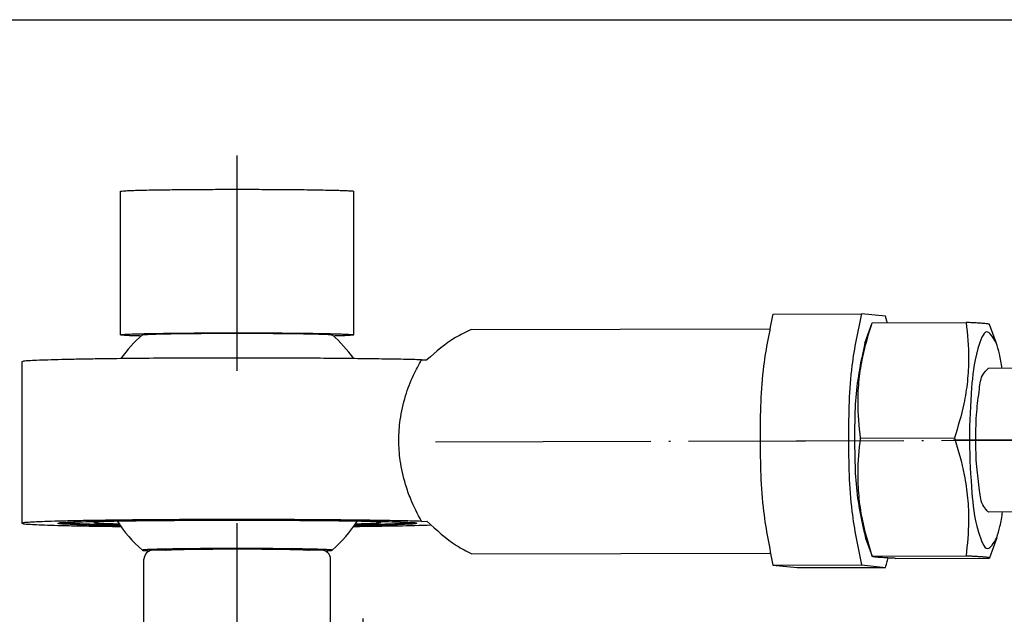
# Model space of a CAD drawing. Header units: millimetres. Extents: x -235 to 2569, y -109 to 485.
# Tile 14 of 40: x 177 to 231, y 326 to 359. Entities that reach past the tile are written whole.
import ezdxf

# ---------------------------------------------------------------- set-up
doc = ezdxf.new("R2010")
doc.units = ezdxf.units.MM
doc.linetypes.add('DOT_CENTER', pattern=[14, 12, -1, 0, -1])
doc.layers.add('1', color=7, linetype='Continuous')
doc.styles.add('CONVERTER_11', font='txt.shx', dxfattribs={"width": 0.9})
doc.dimstyles.new('ME10_DIM_18', dxfattribs={"dimtxt": 2, "dimasz": 2, "dimexe": 1, "dimexo": 1, "dimgap": 1, "dimtad": 1, "dimdsep": 46, "dimtxsty": 'CONVERTER_11', "dimsah": 1, "dimcen": 0.09, "dimclrd": 2, "dimclre": 2, "dimclrt": 2, "dimadec": 0, "dimazin": 0, "dimtfac": 1, "dimtdec": 4, "dimtix": 1, "dimtmove": 0, "dimatfit": 3, "dimfxl": 1, "dimtolj": 1, "dimtzin": 0, "dimarcsym": 0})

# ---------------------------------------------------------------- blocks, each defined once
blk = doc.blocks.new('COUPLING_BAR__68', base_point=(176.731, 328.623))
at = {"color": 7, "linetype": 'Continuous'}
for p, q in [((182.231, 341.594), (182.231, 349.593)), ((195.231, 341.594), (195.231, 349.593)), ((218.587, 342.754), (223.511, 342.77)), ((224.856, 342.636), (223.511, 342.77)), ((201.759, 341.885), (218.373, 341.936)), ((223.709, 341.14), (224.107, 342.261)), ((224.114, 342.269), (224.107, 342.261)), ((224.114, 342.269), (229.351, 342.286)), ((231.026, 341.163), (230.662, 342.17)), ((176.731, 340.094), (176.731, 331.096)), ((198.996, 340.203), (199.303, 340.204)), ((293.799, 339.918), (230.573, 339.724)), ((223.462, 335.835), (228.7, 335.851)), ((293.823, 331.918), (230.597, 331.724)), ((198.996, 331.204), (199.303, 331.205)), ((223.743, 330.265), (224.107, 329.258)), ((231.059, 330.288), (230.662, 329.167)), ((201.798, 329.385), (218.412, 329.436)), ((224.107, 329.258), (224.114, 329.271)), ((224.114, 329.271), (229.351, 329.288)), ((218.587, 328.757), (223.511, 328.772)), ((218.587, 328.757), (219.932, 328.623)), ((223.511, 328.772), (224.856, 328.639)), ((225.417, 329.142), (230.655, 329.159)), ((230.662, 329.167), (230.655, 329.159)), ((219.932, 328.623), (224.856, 328.639))]:
    blk.add_line(p, q, dxfattribs=at)
for start, end in [(131.3997, 144.2371), (35.7628, 48.6003), (213.1082, 228.6003), (311.3997, 326.8918)]:
    blk.add_arc((188.731, 335.595), 8, start, end, dxfattribs=at)
for points, knots in [([(182.231, 349.593), (182.251, 349.599), (182.33, 349.62), (182.511, 349.623), (182.802, 349.642), (183.202, 349.653), (183.704, 349.666), (184.303, 349.676), (185.094, 349.688), (186.073, 349.697), (187.226, 349.704), (188.429, 349.707), (189.647, 349.706), (190.461, 349.702), (190.865, 349.7)], [0, 0, 0, 0, 0.063368, 0.244515, 0.538833, 0.940827, 1.444905, 2.045446, 2.736819, 3.818252, 4.98252, 6.196201, 7.425869, 8.638101, 8.638101, 8.638101, 8.638101]), ([(190.865, 349.7), (191.113, 349.698), (191.593, 349.695), (192.285, 349.688), (192.923, 349.68), (193.498, 349.67), (193.979, 349.66), (194.368, 349.65), (194.666, 349.639), (194.901, 349.63), (195.07, 349.616), (195.175, 349.613), (195.219, 349.597), (195.231, 349.593)], [0, 0, 0, 0, 0.743493, 1.438922, 2.07892, 2.656121, 3.163164, 3.52401, 3.822956, 4.058403, 4.22878, 4.332615, 4.369294, 4.369294, 4.369294, 4.369294]), ([(218.587, 342.754), (218.387, 341.796), (217.91, 339.514), (217.846, 335.813), (217.916, 332.08), (218.387, 329.75), (218.587, 328.757)], [0, 0, 0, 0, 2.931969, 6.97981, 11.06572, 14.099827, 14.099827, 14.099827, 14.099827]), ([(223.511, 342.77), (223.311, 341.811), (222.834, 339.529), (222.77, 335.829), (222.84, 332.096), (223.311, 329.765), (223.511, 328.772)], [0, 0, 0, 0, 2.931969, 6.97981, 11.06572, 14.099827, 14.099827, 14.099827, 14.099827]), ([(224.957, 342.272), (224.941, 342.335), (224.909, 342.457), (224.874, 342.578), (224.856, 342.636)], [0, 0, 0, 0, 0.1942972, 0.3782138, 0.3782138, 0.3782138, 0.3782138]), ([(201.759, 341.885), (201.466, 341.748), (200.56, 341.325), (199.81, 340.656), (199.303, 340.204)], [0, 0, 0, 0, 0.96653, 2.989162, 2.989162, 2.989162, 2.989162]), ([(223.462, 335.835), (223.395, 336.502), (223.284, 337.595), (223.374, 339.113), (223.605, 340.606), (223.921, 341.639), (224.114, 342.269)], [0, 0, 0, 0, 2.006211, 3.290212, 4.552116, 6.526882, 6.526882, 6.526882, 6.526882]), ([(229.351, 342.286), (229.419, 341.619), (229.529, 340.526), (229.44, 339.007), (229.209, 337.515), (228.892, 336.481), (228.7, 335.851)], [0, 0, 0, 0, 2.006211, 3.290212, 4.552116, 6.526882, 6.526882, 6.526882, 6.526882]), ([(230.662, 342.17), (230.658, 342.173), (230.647, 342.185), (230.609, 342.193), (230.548, 342.206), (230.451, 342.218), (230.345, 342.228), (230.233, 342.237), (230.121, 342.245), (229.98, 342.254), (229.806, 342.264), (229.592, 342.275), (229.437, 342.282), (229.351, 342.286)], [0, 0, 0, 0, 0.015083, 0.048902, 0.109789, 0.205163, 0.342244, 0.429896, 0.540727, 0.679982, 0.852906, 1.064747, 1.32075, 1.32075, 1.32075, 1.32075]), ([(182.231, 341.594), (182.251, 341.6), (182.33, 341.622), (182.511, 341.624), (182.802, 341.643), (183.202, 341.654), (183.704, 341.667), (184.303, 341.678), (185.094, 341.689), (186.073, 341.698), (187.226, 341.705), (188.429, 341.708), (189.647, 341.707), (190.461, 341.703), (190.865, 341.701)], [0, 0, 0, 0, 0.063368, 0.244515, 0.538833, 0.940827, 1.444905, 2.045446, 2.736819, 3.818252, 4.98252, 6.196201, 7.425869, 8.638101, 8.638101, 8.638101, 8.638101]), ([(183.366, 341.53), (183.254, 341.533), (183.048, 341.538), (182.768, 341.549), (182.545, 341.557), (182.385, 341.572), (182.284, 341.574), (182.242, 341.59), (182.231, 341.594)], [0, 0, 0, 0, 0.33694, 0.61819, 0.841321, 1.003928, 1.10371, 1.139226, 1.139226, 1.139226, 1.139226]), ([(183.44, 341.596), (183.462, 341.601), (183.537, 341.617), (183.7, 341.621), (183.956, 341.635), (184.304, 341.645), (184.783, 341.656), (185.393, 341.666), (186.133, 341.675), (186.95, 341.682), (187.518, 341.684), (187.812, 341.685)], [0, 0, 0, 0, 0.06617, 0.229872, 0.487989, 0.836937, 1.273066, 1.924246, 2.669843, 3.492301, 4.374059, 4.374059, 4.374059, 4.374059]), ([(187.812, 341.685), (188.193, 341.686), (188.947, 341.687), (190.054, 341.684), (191.1, 341.677), (191.991, 341.668), (192.706, 341.655), (193.233, 341.645), (193.624, 341.627), (193.873, 341.622), (193.988, 341.602), (194.021, 341.596)], [0, 0, 0, 0, 1.143045, 2.26309, 3.321585, 4.27998, 4.936249, 5.466338, 5.861384, 6.112591, 6.211678, 6.211678, 6.211678, 6.211678]), ([(190.865, 341.701), (191.113, 341.7), (191.593, 341.696), (192.285, 341.689), (192.923, 341.681), (193.498, 341.672), (193.979, 341.661), (194.368, 341.651), (194.666, 341.64), (194.901, 341.632), (195.07, 341.617), (195.175, 341.615), (195.219, 341.598), (195.231, 341.594)], [0, 0, 0, 0, 0.743493, 1.438922, 2.07892, 2.656121, 3.163164, 3.52401, 3.822956, 4.058403, 4.22878, 4.332615, 4.369294, 4.369294, 4.369294, 4.369294]), ([(195.231, 341.594), (195.219, 341.59), (195.177, 341.574), (195.076, 341.572), (194.916, 341.557), (194.693, 341.549), (194.413, 341.538), (194.207, 341.533), (194.095, 341.53)], [0, 0, 0, 0, 0.035516, 0.135298, 0.297905, 0.521036, 0.802286, 1.139226, 1.139226, 1.139226, 1.139226]), ([(231.026, 341.163), (230.846, 341.457), (230.429, 342.141), (229.774, 340.213), (229.643, 338.528), (229.47, 335.72), (229.661, 332.914), (229.802, 331.23), (230.469, 329.306), (230.882, 329.992), (231.059, 330.288)], [0, 0, 0, 0, 0.787925, 1.828962, 4.052906, 6.982551, 9.912196, 12.136141, 13.177177, 13.965103, 13.965103, 13.965103, 13.965103]), ([(223.709, 341.14), (223.546, 340.399), (223.154, 338.61), (223.118, 335.701), (223.172, 332.792), (223.575, 331.005), (223.743, 330.265)], [0, 0, 0, 0, 2.270711, 5.482662, 8.694612, 10.965323, 10.965323, 10.965323, 10.965323]), ([(231.359, 339.726), (231.315, 339.996), (231.235, 340.483), (231.09, 340.953), (231.026, 341.163)], [0, 0, 0, 0, 0.820153, 1.475923, 1.475923, 1.475923, 1.475923]), ([(198.996, 340.203), (198.66, 340.212), (197.926, 340.231), (196.741, 340.251), (195.397, 340.269), (193.914, 340.284), (192.317, 340.295), (190.522, 340.302), (188.575, 340.305), (186.533, 340.301), (184.564, 340.292), (182.712, 340.277), (181.162, 340.258), (179.925, 340.237), (178.996, 340.218), (178.22, 340.195), (177.604, 340.177), (177.158, 340.145), (176.881, 340.14), (176.762, 340.104), (176.731, 340.094)], [0, 0, 0, 0, 1.009901, 2.202146, 3.554324, 5.044017, 6.648796, 8.346232, 10.430983, 12.488114, 14.472587, 16.339362, 18.043405, 19.121075, 20.052659, 20.83103, 21.449081, 21.899753, 22.176172, 22.273085, 22.273085, 22.273085, 22.273085]), ([(198.996, 331.204), (198.784, 331.612), (198.44, 332.276), (198.042, 333.415), (197.793, 334.517), (197.707, 335.729), (197.792, 336.941), (198.069, 338.16), (198.491, 339.279), (198.843, 339.923), (198.996, 340.203)], [0, 0, 0, 0, 1.375515, 2.240559, 3.612921, 4.751159, 5.873334, 7.246792, 8.488863, 9.445829, 9.445829, 9.445829, 9.445829]), ([(229.89, 335.793), (229.896, 336.299), (229.905, 337.235), (230.08, 338.423), (230.169, 339.325), (230.477, 339.629), (230.573, 339.724)], [0, 0, 0, 0, 1.509878, 2.792503, 3.670379, 4.067596, 4.067596, 4.067596, 4.067596]), ([(224.114, 329.271), (223.911, 329.952), (223.582, 331.051), (223.362, 332.613), (223.29, 334.123), (223.398, 335.193), (223.462, 335.835)], [0, 0, 0, 0, 2.128297, 3.434133, 4.720795, 6.654203, 6.654203, 6.654203, 6.654203]), ([(228.7, 335.851), (228.903, 335.17), (229.231, 334.071), (229.452, 332.51), (229.524, 330.999), (229.416, 329.93), (229.351, 329.288)], [0, 0, 0, 0, 2.128297, 3.434133, 4.720795, 6.654203, 6.654203, 6.654203, 6.654203]), ([(230.597, 331.724), (230.499, 331.823), (230.181, 332.141), (230.089, 333.076), (229.907, 334.305), (229.896, 335.272), (229.89, 335.793)], [0, 0, 0, 0, 0.411176, 1.325196, 2.655423, 4.208566, 4.208566, 4.208566, 4.208566]), ([(231.059, 330.288), (231.122, 330.497), (231.264, 330.969), (231.341, 331.456), (231.384, 331.726)], [0, 0, 0, 0, 0.655456, 1.475922, 1.475922, 1.475922, 1.475922]), ([(198.996, 331.204), (198.66, 331.213), (197.926, 331.232), (196.741, 331.252), (195.397, 331.271), (193.914, 331.285), (192.317, 331.296), (190.522, 331.304), (188.575, 331.306), (186.533, 331.303), (184.564, 331.293), (182.712, 331.278), (181.162, 331.259), (179.925, 331.239), (178.996, 331.219), (178.22, 331.197), (177.604, 331.178), (177.158, 331.146), (176.881, 331.142), (176.762, 331.105), (176.731, 331.096)], [0, 0, 0, 0, 1.009901, 2.202146, 3.554324, 5.044017, 6.648796, 8.346232, 10.430983, 12.488114, 14.472587, 16.339362, 18.043405, 19.121075, 20.052659, 20.83103, 21.449081, 21.899753, 22.176172, 22.273085, 22.273085, 22.273085, 22.273085]), ([(176.731, 331.096), (176.761, 331.086), (176.879, 331.05), (177.154, 331.045), (177.594, 331.014), (178.201, 330.995), (178.963, 330.973), (179.874, 330.954), (180.925, 330.936), (181.7, 330.926), (182.153, 330.921), (182.21, 330.92), (182.239, 330.92)], [0, 0, 0, 0, 0.096139, 0.369753, 0.814878, 1.423926, 2.189127, 3.102658, 4.156679, 5.343339, 5.42903, 5.515106, 5.515106, 5.515106, 5.515106]), ([(178.731, 331.096), (178.764, 331.105), (178.895, 331.14), (179.195, 331.144), (179.677, 331.174), (180.338, 331.191), (181.165, 331.211), (182.15, 331.228), (183.446, 331.245), (185.042, 331.259), (186.909, 331.268), (188.839, 331.271), (190.773, 331.268), (192.481, 331.258), (193.92, 331.246), (195.063, 331.232), (196.073, 331.215), (196.936, 331.197), (197.639, 331.175), (198.169, 331.157), (198.463, 331.135), (198.579, 331.126)], [0, 0, 0, 0, 0.104984, 0.405227, 0.892271, 1.556291, 2.387309, 3.375306, 4.510246, 6.276755, 8.163511, 10.112616, 12.066168, 13.966266, 15.234725, 16.38267, 17.396973, 18.26451, 18.972172, 19.506882, 19.85568, 19.85568, 19.85568, 19.85568]), ([(182.208, 330.963), (181.914, 330.968), (181.366, 330.977), (180.604, 330.993), (179.966, 331.012), (179.456, 331.027), (179.087, 331.054), (178.856, 331.057), (178.756, 331.088), (178.731, 331.096)], [0, 0, 0, 0, 0.880465, 1.644824, 2.286072, 2.797218, 3.171314, 3.401568, 3.482537, 3.482537, 3.482537, 3.482537]), ([(182.172, 331.014), (181.433, 331.022), (180.319, 331.035), (179.207, 331.099), (178.834, 331.121)], [0, 0, 0, 0, 2.217856, 3.340601, 3.340601, 3.340601, 3.340601]), ([(182.37, 331.23), (182.208, 331.227), (181.911, 331.219), (181.507, 331.206), (181.186, 331.195), (180.954, 331.176), (180.808, 331.173), (180.747, 331.151), (180.731, 331.146)], [0, 0, 0, 0, 0.485717, 0.891455, 1.213565, 1.448432, 1.592563, 1.643537, 1.643537, 1.643537, 1.643537]), ([(180.731, 331.146), (180.744, 331.141), (180.797, 331.121), (180.921, 331.118), (181.12, 331.1), (181.395, 331.09), (181.742, 331.077), (181.997, 331.07), (182.136, 331.067)], [0, 0, 0, 0, 0.043932, 0.167384, 0.368559, 0.644598, 0.99252, 1.40931, 1.40931, 1.40931, 1.40931]), ([(196.609, 331.17), (196.423, 331.182), (195.918, 331.213), (195.412, 331.224), (195.091, 331.23)], [0, 0, 0, 0, 0.557929, 1.519298, 1.519298, 1.519298, 1.519298]), ([(195.222, 330.92), (196.054, 330.929), (197.491, 330.946), (198.929, 330.987), (199.534, 331.005)], [0, 0, 0, 0, 2.49519, 4.313252, 4.313252, 4.313252, 4.313252]), ([(198.731, 331.096), (198.705, 331.088), (198.605, 331.057), (198.374, 331.054), (198.005, 331.027), (197.495, 331.012), (196.857, 330.993), (196.095, 330.977), (195.547, 330.968), (195.253, 330.963)], [0, 0, 0, 0, 0.08097, 0.311223, 0.685319, 1.196465, 1.837713, 2.602072, 3.482537, 3.482537, 3.482537, 3.482537]), ([(198.628, 331.121), (198.254, 331.099), (197.142, 331.035), (196.028, 331.022), (195.289, 331.014)], [0, 0, 0, 0, 1.122781, 3.340544, 3.340544, 3.340544, 3.340544]), ([(195.326, 331.067), (195.464, 331.07), (195.719, 331.077), (196.066, 331.09), (196.341, 331.1), (196.54, 331.118), (196.664, 331.121), (196.717, 331.141), (196.731, 331.146)], [0, 0, 0, 0, 0.41679, 0.764712, 1.040751, 1.241926, 1.365378, 1.40931, 1.40931, 1.40931, 1.40931]), ([(196.731, 331.146), (196.726, 331.149), (196.71, 331.159), (196.667, 331.162), (196.631, 331.167), (196.609, 331.17)], [0, 0, 0, 0, 0.0157865, 0.0571324, 0.125062, 0.125062, 0.125062, 0.125062]), ([(198.579, 331.126), (198.606, 331.122), (198.651, 331.116), (198.705, 331.113), (198.725, 331.099), (198.731, 331.096)], [0, 0, 0, 0, 0.084912, 0.1365943, 0.1563274, 0.1563274, 0.1563274, 0.1563274]), ([(199.303, 331.205), (199.83, 330.721), (200.596, 330.018), (201.512, 329.535), (201.798, 329.385)], [0, 0, 0, 0, 2.132288, 3.098033, 3.098033, 3.098033, 3.098033]), ([(194.021, 329.594), (194.02, 329.595), (194.019, 329.597), (194.015, 329.605), (193.996, 329.603), (193.97, 329.61), (193.928, 329.613), (193.873, 329.618), (193.797, 329.623), (193.701, 329.628), (193.582, 329.633), (193.446, 329.638), (193.291, 329.643), (193.11, 329.648), (192.901, 329.653), (192.664, 329.658), (192.408, 329.662), (192.134, 329.667), (191.843, 329.671), (191.537, 329.674), (191.291, 329.677), (191.101, 329.679), (190.963, 329.68), (190.802, 329.681), (190.616, 329.682), (190.408, 329.684), (190.177, 329.685), (189.926, 329.686), (189.654, 329.687), (189.363, 329.688), (189.053, 329.688), (188.797, 329.688), (188.593, 329.688), (188.439, 329.688), (188.261, 329.688), (188.062, 329.688), (187.843, 329.687), (187.607, 329.686), (187.355, 329.685), (187.091, 329.684), (186.815, 329.682), (186.53, 329.68), (186.242, 329.677), (185.962, 329.675), (185.699, 329.672), (185.461, 329.669), (185.246, 329.665), (185.054, 329.662), (184.884, 329.659), (184.735, 329.657), (184.607, 329.654), (184.5, 329.651), (184.411, 329.649), (184.308, 329.647), (184.191, 329.643), (184.059, 329.639), (183.947, 329.635), (183.852, 329.632), (183.773, 329.628), (183.709, 329.625), (183.645, 329.622), (183.585, 329.618), (183.529, 329.613), (183.49, 329.61), (183.466, 329.604), (183.45, 329.604), (183.444, 329.598), (183.441, 329.595), (183.44, 329.594)], [0, 0, 0, 0, 0.003513, 0.007026, 0.026003, 0.049663, 0.092361, 0.148443, 0.217821, 0.318494, 0.437538, 0.574568, 0.7292, 0.901046, 1.11883, 1.356405, 1.612755, 1.886863, 2.177712, 2.484284, 2.805564, 2.917411, 3.054769, 3.21677, 3.402546, 3.611232, 3.841961, 4.093865, 4.366079, 4.657736, 4.96797, 5.295914, 5.424822, 5.579545, 5.757977, 5.958013, 6.177546, 6.414471, 6.666681, 6.932071, 7.208535, 7.493968, 7.786264, 8.07317, 8.335373, 8.573523, 8.78827, 8.980264, 9.150154, 9.29859, 9.426222, 9.533699, 9.621669, 9.690782, 9.842868, 9.974108, 10.086114, 10.180496, 10.258865, 10.322833, 10.374008, 10.448961, 10.503944, 10.542167, 10.565356, 10.581009, 10.586123, 10.591238, 10.591238, 10.591238, 10.591238]), ([(183.44, 329.594), (183.444, 329.592), (183.457, 329.587), (183.484, 329.584), (183.506, 329.581), (183.519, 329.58)], [0, 0, 0, 0, 0.01331692, 0.04020657, 0.08092681, 0.08092681, 0.08092681, 0.08092681]), ([(183.519, 329.58), (183.564, 329.576), (183.675, 329.568), (183.785, 329.563), (183.85, 329.56)], [0, 0, 0, 0, 0.1353347, 0.3314815, 0.3314815, 0.3314815, 0.3314815]), ([(184.731, 329.596), (184.74, 329.599), (184.775, 329.61), (184.857, 329.612), (184.988, 329.622), (185.171, 329.628), (185.403, 329.635), (185.703, 329.642), (186.072, 329.648), (186.509, 329.654), (186.988, 329.659), (187.501, 329.663), (187.855, 329.664), (188.036, 329.665)], [0, 0, 0, 0, 0.028532, 0.109876, 0.243042, 0.426506, 0.65868, 0.937962, 1.327673, 1.766574, 2.247594, 2.763658, 3.307694, 3.307694, 3.307694, 3.307694]), ([(188.036, 329.665), (188.269, 329.665), (188.733, 329.666), (189.42, 329.665), (190.083, 329.662), (190.708, 329.657), (191.231, 329.651), (191.65, 329.644), (191.964, 329.637), (192.226, 329.63), (192.435, 329.624), (192.586, 329.613), (192.68, 329.611), (192.72, 329.599), (192.731, 329.596)], [0, 0, 0, 0, 0.699797, 1.391697, 2.06028, 2.690126, 3.265816, 3.63019, 3.945285, 4.208648, 4.417835, 4.570418, 4.664029, 4.69684, 4.69684, 4.69684, 4.69684]), ([(193.611, 329.56), (193.667, 329.563), (193.766, 329.567), (193.891, 329.576), (193.972, 329.58), (194.01, 329.591), (194.021, 329.594)], [0, 0, 0, 0, 0.1697129, 0.2959468, 0.3771806, 0.4122802, 0.4122802, 0.4122802, 0.4122802]), ([(225.417, 329.142), (225.33, 329.146), (225.171, 329.154), (224.952, 329.165), (224.773, 329.175), (224.629, 329.184), (224.513, 329.193), (224.401, 329.202), (224.297, 329.213), (224.205, 329.224), (224.15, 329.237), (224.118, 329.245), (224.109, 329.255), (224.107, 329.258)], [0, 0, 0, 0, 0.261925, 0.478866, 0.656171, 0.799193, 0.91328, 1.003783, 1.137366, 1.226636, 1.280688, 1.308796, 1.320865, 1.320865, 1.320865, 1.320865]), ([(229.351, 329.288), (229.43, 329.284), (229.576, 329.277), (229.778, 329.267), (229.948, 329.258), (230.088, 329.249), (230.204, 329.241), (230.298, 329.234), (230.361, 329.228), (230.407, 329.224), (230.446, 329.22), (230.497, 329.214), (230.55, 329.206), (230.599, 329.199), (230.633, 329.188), (230.659, 329.181), (230.661, 329.17), (230.662, 329.167)], [0, 0, 0, 0, 0.237049, 0.438027, 0.60659, 0.746394, 0.861096, 0.954353, 1.029819, 1.051281, 1.093365, 1.147291, 1.204302, 1.255697, 1.293406, 1.314936, 1.325574, 1.325574, 1.325574, 1.325574]), ([(224.856, 328.639), (224.882, 328.722), (224.936, 328.895), (224.98, 329.071), (225.003, 329.162)], [0, 0, 0, 0, 0.2605413, 0.5438925, 0.5438925, 0.5438925, 0.5438925])]:
    blk.add_open_spline(points, degree=3, knots=knots, dxfattribs=at)
at = {"layer": '1', "color": 2, "linetype": 'DOT_CENTER'}
for p, q in [((188.731, 339.594), (188.731, 351.593)), ((199.778, 335.629), (305.923, 335.956)), ((199.778, 335.629), (220.393, 335.692)), ((233.043, 335.732), (228.642, 335.718))]:
    blk.add_line(p, q, dxfattribs=at)
blk = doc.blocks.new('BLOCK__69', base_point=(158.731, 312.594))
at = {"color": 7, "linetype": 'Continuous'}
for p, q in [((166.831, 329.594), (166.031, 329.594)), ((175.431, 329.594), (174.631, 329.594)), ((184.731, 329.596), (184.031, 329.594)), ((193.431, 329.594), (192.731, 329.596)), ((165.531, 325.294), (165.531, 329.094)), ((175.931, 325.294), (175.931, 329.094)), ((183.531, 325.294), (183.531, 329.094)), ((193.931, 325.294), (193.931, 329.094)), ((159.23, 325.294), (161.455, 325.294)), ((161.455, 325.294), (165.531, 325.294)), ((175.931, 325.294), (183.531, 325.294)), ((198.006, 325.294), (193.931, 325.294)), ((200.231, 325.294), (198.006, 325.294)), ((158.731, 323.794), (158.731, 324.794)), ((200.731, 323.794), (200.731, 324.794)), ((158.731, 316.794), (158.731, 323.794)), ((200.731, 316.794), (200.731, 323.794)), ((162.834, 322.294), (162.027, 320.794)), ((164.627, 322.294), (162.834, 322.294)), ((165.434, 320.794), (164.627, 322.294)), ((194.834, 322.294), (194.027, 320.794)), ((196.627, 322.294), (194.834, 322.294)), ((197.434, 320.794), (196.627, 322.294)), ((162.027, 320.794), (162.834, 319.294)), ((164.627, 319.294), (165.434, 320.794)), ((194.027, 320.794), (194.834, 319.294)), ((196.627, 319.294), (197.434, 320.794)), ((162.834, 319.294), (164.627, 319.294)), ((174.807, 319.22), (173.775, 319.22)), ((184.655, 319.22), (185.687, 319.22)), ((194.834, 319.294), (196.627, 319.294)), ((159.23, 316.294), (165.533, 316.297)), ((165.533, 316.297), (166.033, 316.297)), ((166.831, 316.294), (166.033, 316.297)), ((174.752, 316.294), (174.631, 316.294)), ((184.71, 316.294), (184.831, 316.294)), ((192.631, 316.294), (193.43, 316.297)), ((193.931, 316.294), (193.43, 316.297)), ((200.231, 316.294), (193.931, 316.294))]:
    blk.add_line(p, q, dxfattribs=at)
for centre, radius in [((163.731, 320.794), 3.5), ((195.731, 320.794), 3.5), ((179.731, 317.794), 3.9), ((179.731, 317.794), 3.4)]:
    blk.add_circle(centre, radius, dxfattribs=at)
for centre, radius, start, end in [((166.031, 329.094), 0.5, 90.0042, 180.0036), ((175.431, 329.094), 0.5, 359.9964, 89.9958), ((184.031, 329.094), 0.5, 90.0042, 180.0036), ((193.431, 329.094), 0.5, 359.9964, 89.9958), ((159.231, 324.794), 0.5, 90.0087, 179.9913), ((200.231, 324.794), 0.5, 0.0087, 89.9913), ((163.731, 320.794), 4, 49.8939, 130.1061), ((195.731, 320.794), 4, 49.8939, 130.1061), ((163.677, 320.794), 3.966, 129.5161, 230.4839), ((163.731, 320.794), 4, 130.1061, 229.8939), ((163.784, 320.794), 3.966, 309.5161, 50.4839), ((163.731, 320.794), 4, 310.1061, 49.8939), ((195.677, 320.794), 3.966, 129.5161, 230.4839), ((195.731, 320.794), 4, 130.1061, 229.8939), ((195.784, 320.794), 3.966, 309.5161, 50.4839), ((195.731, 320.794), 4, 310.1061, 49.8939), ((179.731, 317.794), 5.109, 166.2696, 190.3495), ((179.731, 317.794), 5.109, 349.6505, 13.7304), ((163.731, 320.794), 4, 229.8939, 310.1061), ((195.731, 320.794), 4, 229.8939, 310.1061), ((159.23, 316.794), 0.5, 180, 270), ((200.231, 316.794), 0.5, 270, 0), ((179.731, 317.794), 5.2, 196.7659, 343.2341)]:
    blk.add_arc(centre, radius, start, end, dxfattribs=at)
for points, knots in [([(174.631, 329.594), (174.63, 329.593), (174.628, 329.59), (174.62, 329.589), (174.606, 329.586), (174.584, 329.583), (174.553, 329.58), (174.511, 329.577), (174.466, 329.574), (174.419, 329.572), (174.371, 329.569), (174.314, 329.567), (174.245, 329.564), (174.164, 329.562), (174.07, 329.559), (173.988, 329.556), (173.917, 329.555), (173.859, 329.553), (173.789, 329.552), (173.706, 329.55), (173.611, 329.548), (173.503, 329.546), (173.381, 329.544), (173.246, 329.542), (173.096, 329.54), (172.932, 329.538), (172.753, 329.536), (172.513, 329.533), (172.214, 329.531), (171.855, 329.529), (171.487, 329.527), (171.111, 329.526), (170.829, 329.526), (170.639, 329.526), (170.537, 329.526), (170.42, 329.526), (170.29, 329.526), (170.147, 329.527), (169.992, 329.527), (169.828, 329.528), (169.655, 329.528), (169.474, 329.529), (169.286, 329.531), (169.093, 329.532), (168.898, 329.534), (168.708, 329.536), (168.529, 329.538), (168.365, 329.54), (168.215, 329.542), (168.08, 329.544), (167.958, 329.546), (167.85, 329.548), (167.755, 329.55), (167.672, 329.552), (167.602, 329.553), (167.544, 329.555), (167.473, 329.556), (167.391, 329.559), (167.297, 329.562), (167.216, 329.564), (167.147, 329.567), (167.09, 329.569), (167.042, 329.572), (167, 329.574), (166.96, 329.576), (166.921, 329.579), (166.886, 329.582), (166.859, 329.586), (166.84, 329.587), (166.833, 329.592), (166.831, 329.594)], [0, 0, 0, 0, 0.002841, 0.009979, 0.023393, 0.044753, 0.07568, 0.117778, 0.172644, 0.210925, 0.25818, 0.315465, 0.383836, 0.464351, 0.558068, 0.666043, 0.712356, 0.770294, 0.840223, 0.922509, 1.017518, 1.125615, 1.247168, 1.382541, 1.532101, 1.696214, 1.875247, 2.069565, 2.415494, 2.774438, 3.143739, 3.52074, 3.902784, 3.989095, 4.091459, 4.208684, 4.339581, 4.482958, 4.637623, 4.802388, 4.976059, 5.157447, 5.345361, 5.53861, 5.736004, 5.930323, 6.109355, 6.273469, 6.423029, 6.558402, 6.679954, 6.788051, 6.88306, 6.965346, 7.035276, 7.093214, 7.139527, 7.247502, 7.341218, 7.421733, 7.490105, 7.54739, 7.594644, 7.632925, 7.674894, 7.714752, 7.750071, 7.778436, 7.797491, 7.805361, 7.805361, 7.805361, 7.805361]), ([(165.531, 325.294), (165.553, 325.268), (165.597, 325.217), (165.705, 325.092), (165.849, 324.922), (166.182, 324.526), (166.621, 323.982), (167.152, 323.264), (167.585, 322.586), (167.908, 321.928), (168.094, 321.317), (168.144, 320.744), (168.073, 320.19), (167.887, 319.61), (167.562, 318.961), (167.119, 318.278), (166.582, 317.554), (166.195, 317.083), (165.985, 316.827)], [0, 0, 0, 0, 0.102168, 0.204336, 0.493859, 0.770998, 1.757116, 2.589291, 3.450206, 4.166091, 4.782858, 5.352996, 5.877832, 6.447549, 7.17371, 8.049095, 8.88635, 9.877691, 9.877691, 9.877691, 9.877691]), ([(174.731, 323.829), (174.815, 323.939), (174.991, 324.167), (175.274, 324.518), (175.53, 324.825), (175.75, 325.084), (175.866, 325.22), (175.928, 325.291), (175.93, 325.293), (175.931, 325.294)], [0, 0, 0, 0, 0.415947, 0.865818, 1.351893, 1.61335, 1.885381, 1.889786, 1.89419, 1.89419, 1.89419, 1.89419]), ([(184.731, 323.829), (184.646, 323.939), (184.47, 324.167), (184.187, 324.518), (183.932, 324.825), (183.712, 325.084), (183.595, 325.22), (183.533, 325.291), (183.532, 325.293), (183.531, 325.294)], [0, 0, 0, 0, 0.415947, 0.865818, 1.351893, 1.61335, 1.885381, 1.889786, 1.89419, 1.89419, 1.89419, 1.89419]), ([(193.931, 325.294), (193.908, 325.268), (193.864, 325.217), (193.756, 325.092), (193.612, 324.922), (193.279, 324.526), (192.84, 323.982), (192.309, 323.264), (191.876, 322.586), (191.553, 321.928), (191.367, 321.317), (191.317, 320.744), (191.388, 320.19), (191.575, 319.61), (191.899, 318.961), (192.342, 318.278), (192.879, 317.554), (193.266, 317.083), (193.476, 316.827)], [0, 0, 0, 0, 0.102168, 0.204336, 0.493859, 0.770998, 1.757116, 2.589291, 3.450206, 4.166091, 4.782858, 5.352996, 5.877832, 6.447549, 7.17371, 8.049095, 8.88635, 9.877691, 9.877691, 9.877691, 9.877691]), ([(166.307, 323.853), (166.181, 323.954), (165.929, 324.156), (165.519, 324.393), (165.063, 324.593), (164.617, 324.724), (164.159, 324.8), (163.732, 324.825), (163.305, 324.8), (162.866, 324.728), (162.419, 324.601), (161.977, 324.41), (161.548, 324.167), (161.294, 323.965), (161.154, 323.853)], [0, 0, 0, 0, 0.484623, 0.967449, 1.414926, 1.9759, 2.356514, 2.806373, 3.255911, 3.636271, 4.14053, 4.644899, 5.077482, 5.615695, 5.615695, 5.615695, 5.615695]), ([(193.154, 323.853), (193.266, 323.944), (193.517, 324.146), (193.926, 324.386), (194.398, 324.593), (194.867, 324.73), (195.326, 324.803), (195.753, 324.824), (196.156, 324.8), (196.576, 324.731), (197.023, 324.607), (197.483, 324.413), (197.928, 324.157), (198.181, 323.955), (198.307, 323.853)], [0, 0, 0, 0, 0.431302, 0.967428, 1.414905, 1.975878, 2.429181, 2.80635, 3.255889, 3.636249, 4.081645, 4.64485, 5.129352, 5.615667, 5.615667, 5.615667, 5.615667]), ([(173.775, 319.22), (173.719, 319.333), (173.613, 319.548), (173.482, 319.892), (173.386, 320.241), (173.325, 320.673), (173.344, 321.184), (173.491, 321.753), (173.739, 322.324), (174.04, 322.847), (174.379, 323.356), (174.609, 323.665), (174.731, 323.829)], [0, 0, 0, 0, 0.375662, 0.721458, 1.100725, 1.460449, 2.024961, 2.624204, 3.210006, 3.889885, 4.431803, 5.043834, 5.043834, 5.043834, 5.043834]), ([(185.687, 319.22), (185.742, 319.333), (185.849, 319.548), (185.979, 319.892), (186.075, 320.241), (186.136, 320.673), (186.117, 321.184), (185.971, 321.753), (185.722, 322.324), (185.421, 322.847), (185.082, 323.356), (184.852, 323.665), (184.731, 323.829)], [0, 0, 0, 0, 0.375662, 0.721458, 1.100725, 1.460449, 2.024961, 2.624204, 3.210006, 3.889885, 4.431803, 5.043834, 5.043834, 5.043834, 5.043834]), ([(179.731, 322.925), (179.494, 322.915), (178.94, 322.892), (178.168, 322.701), (177.368, 322.369), (176.697, 321.951), (176.042, 321.38), (175.537, 320.77), (175.091, 320.029), (174.91, 319.513), (174.807, 319.22)], [0, 0, 0, 0, 0.710205, 1.660054, 2.364498, 3.305102, 4.015518, 4.963658, 5.668408, 6.598266, 6.598266, 6.598266, 6.598266]), ([(179.731, 322.925), (180.008, 322.912), (180.562, 322.885), (181.368, 322.676), (182.129, 322.35), (182.86, 321.883), (183.475, 321.322), (184.011, 320.643), (184.403, 319.959), (184.579, 319.443), (184.655, 319.22)], [0, 0, 0, 0, 0.830136, 1.660168, 2.482221, 3.305324, 4.252942, 4.963876, 5.89405, 6.598479, 6.598479, 6.598479, 6.598479]), ([(172.147, 319.207), (172.032, 319.202), (171.796, 319.192), (171.444, 319.14), (171.087, 319.077), (170.85, 319.03), (170.731, 319.007)], [0, 0, 0, 0, 0.342944, 0.709074, 1.066245, 1.431852, 1.431852, 1.431852, 1.431852]), ([(172.147, 319.207), (172.429, 319.208), (172.972, 319.211), (173.515, 319.217), (173.775, 319.22)], [0, 0, 0, 0, 0.848537, 1.628092, 1.628092, 1.628092, 1.628092]), ([(174.817, 319.207), (174.815, 319.197), (174.81, 319.177), (174.8, 319.136), (174.785, 319.079), (174.774, 319.033), (174.767, 319.007)], [0, 0, 0, 0, 0.0289034, 0.0624797, 0.1257744, 0.2060368, 0.2060368, 0.2060368, 0.2060368]), ([(174.807, 319.22), (174.807, 319.22), (174.808, 319.218), (174.811, 319.214), (174.814, 319.211), (174.816, 319.207), (174.817, 319.207)], [0, 0, 0, 0, 0.00286628, 0.00573256, 0.0136179, 0.01720259, 0.01720259, 0.01720259, 0.01720259]), ([(184.655, 319.22), (184.654, 319.22), (184.653, 319.218), (184.65, 319.214), (184.647, 319.211), (184.645, 319.207), (184.644, 319.207)], [0, 0, 0, 0, 0.00286628, 0.00573256, 0.0136179, 0.01720259, 0.01720259, 0.01720259, 0.01720259]), ([(184.644, 319.207), (184.646, 319.197), (184.651, 319.177), (184.661, 319.136), (184.676, 319.079), (184.687, 319.033), (184.694, 319.007)], [0, 0, 0, 0, 0.0289034, 0.0624797, 0.1257744, 0.2060368, 0.2060368, 0.2060368, 0.2060368]), ([(187.315, 319.207), (187.032, 319.208), (186.489, 319.211), (185.946, 319.217), (185.687, 319.22)], [0, 0, 0, 0, 0.848537, 1.628092, 1.628092, 1.628092, 1.628092]), ([(187.315, 319.207), (187.429, 319.202), (187.665, 319.192), (188.017, 319.14), (188.375, 319.077), (188.611, 319.03), (188.731, 319.007)], [0, 0, 0, 0, 0.342944, 0.709074, 1.066245, 1.431852, 1.431852, 1.431852, 1.431852]), ([(161.154, 317.734), (161.294, 317.623), (161.547, 317.422), (161.958, 317.188), (162.397, 316.995), (162.866, 316.858), (163.325, 316.785), (163.743, 316.765), (164.147, 316.786), (164.607, 316.861), (165.063, 316.995), (165.519, 317.195), (165.929, 317.431), (166.181, 317.633), (166.307, 317.734)], [0, 0, 0, 0, 0.536313, 0.967687, 1.413969, 1.973094, 2.427834, 2.806001, 3.225593, 3.640696, 4.200523, 4.647283, 5.13058, 5.61568, 5.61568, 5.61568, 5.61568]), ([(198.307, 317.734), (198.181, 317.633), (197.929, 317.431), (197.519, 317.195), (197.064, 316.995), (196.609, 316.861), (196.15, 316.787), (195.732, 316.764), (195.314, 316.786), (194.873, 316.858), (194.416, 316.988), (193.959, 317.185), (193.532, 317.431), (193.28, 317.633), (193.154, 317.734)], [0, 0, 0, 0, 0.484754, 0.967707, 1.413989, 1.973114, 2.387333, 2.806031, 3.225623, 3.640726, 4.143965, 4.64734, 5.130637, 5.615738, 5.615738, 5.615738, 5.615738]), ([(165.985, 316.827), (165.95, 316.783), (165.888, 316.701), (165.831, 316.571), (165.817, 316.46), (165.844, 316.383), (165.882, 316.343), (165.925, 316.316), (165.967, 316.304), (166.006, 316.297), (166.024, 316.297), (166.033, 316.297)], [0, 0, 0, 0, 0.1689421, 0.3089645, 0.4212753, 0.4942878, 0.5454492, 0.58424, 0.6467174, 0.6756555, 0.7014437, 0.7014437, 0.7014437, 0.7014437]), ([(174.704, 316.876), (174.711, 316.844), (174.722, 316.781), (174.741, 316.689), (174.76, 316.605), (174.777, 316.531), (174.792, 316.47), (174.803, 316.426), (174.81, 316.397), (174.813, 316.383), (174.814, 316.377)], [0, 0, 0, 0, 0.099047, 0.1920763, 0.2800118, 0.3568997, 0.4207545, 0.4698618, 0.4919307, 0.5106304, 0.5106304, 0.5106304, 0.5106304]), ([(184.757, 316.876), (184.751, 316.844), (184.739, 316.781), (184.72, 316.689), (184.701, 316.605), (184.684, 316.531), (184.669, 316.47), (184.658, 316.426), (184.651, 316.397), (184.648, 316.383), (184.647, 316.377)], [0, 0, 0, 0, 0.099047, 0.1920763, 0.2800118, 0.3568997, 0.4207545, 0.4698618, 0.4919307, 0.5106304, 0.5106304, 0.5106304, 0.5106304]), ([(193.476, 316.827), (193.511, 316.783), (193.573, 316.701), (193.63, 316.571), (193.643, 316.466), (193.621, 316.389), (193.585, 316.346), (193.536, 316.316), (193.494, 316.304), (193.456, 316.297), (193.438, 316.297), (193.43, 316.297)], [0, 0, 0, 0, 0.1689421, 0.3089645, 0.4212753, 0.4752381, 0.5454314, 0.5842222, 0.6466996, 0.6751602, 0.6995008, 0.6995008, 0.6995008, 0.6995008]), ([(174.631, 316.294), (174.63, 316.295), (174.628, 316.297), (174.62, 316.299), (174.606, 316.302), (174.584, 316.304), (174.553, 316.308), (174.511, 316.311), (174.466, 316.314), (174.419, 316.316), (174.371, 316.318), (174.314, 316.321), (174.245, 316.323), (174.164, 316.326), (174.07, 316.329), (173.957, 316.332), (173.827, 316.335), (173.685, 316.338), (173.541, 316.341), (173.397, 316.344), (173.256, 316.346), (173.119, 316.348), (172.988, 316.349), (172.866, 316.351), (172.754, 316.352), (172.654, 316.353), (172.527, 316.354), (172.368, 316.356), (172.175, 316.357), (171.987, 316.358), (171.806, 316.359), (171.633, 316.36), (171.469, 316.361), (171.315, 316.361), (171.172, 316.362), (171.041, 316.362), (170.924, 316.362), (170.822, 316.362), (170.685, 316.362), (170.513, 316.362), (170.302, 316.362), (170.103, 316.361), (169.915, 316.36), (169.74, 316.36), (169.578, 316.359), (169.43, 316.358), (169.295, 316.357), (169.174, 316.356), (169.068, 316.355), (168.978, 316.355), (168.858, 316.354), (168.708, 316.352), (168.529, 316.35), (168.365, 316.348), (168.215, 316.346), (168.08, 316.344), (167.958, 316.342), (167.85, 316.34), (167.755, 316.338), (167.672, 316.336), (167.602, 316.335), (167.544, 316.333), (167.469, 316.331), (167.375, 316.329), (167.264, 316.325), (167.165, 316.322), (167.079, 316.318), (167.005, 316.314), (166.944, 316.31), (166.896, 316.307), (166.863, 316.302), (166.841, 316.301), (166.833, 316.295), (166.831, 316.294)], [0, 0, 0, 0, 0.002841, 0.009979, 0.023393, 0.044753, 0.07568, 0.117778, 0.172644, 0.210925, 0.25818, 0.315465, 0.383836, 0.464351, 0.558068, 0.666043, 0.804934, 0.947697, 1.092287, 1.236662, 1.378777, 1.51659, 1.648056, 1.77113, 1.88377, 1.983929, 2.069565, 2.266959, 2.460208, 2.648122, 2.82951, 3.003181, 3.167946, 3.322612, 3.465988, 3.596885, 3.714111, 3.816474, 3.902785, 4.124424, 4.335175, 4.534547, 4.72205, 4.897194, 5.05949, 5.208448, 5.343577, 5.464387, 5.570388, 5.661091, 5.736004, 5.930323, 6.109355, 6.273469, 6.423029, 6.558402, 6.679954, 6.788052, 6.88306, 6.965347, 7.035276, 7.093214, 7.139527, 7.262433, 7.373481, 7.472415, 7.558981, 7.632925, 7.694131, 7.741978, 7.776395, 7.79737, 7.805353, 7.805353, 7.805353, 7.805353]), ([(174.814, 316.377), (174.809, 316.37), (174.798, 316.356), (174.782, 316.335), (174.767, 316.314), (174.757, 316.301), (174.752, 316.294)], [0, 0, 0, 0, 0.02685, 0.0529546, 0.0787559, 0.1042114, 0.1042114, 0.1042114, 0.1042114]), ([(184.647, 316.377), (184.652, 316.37), (184.663, 316.356), (184.679, 316.335), (184.694, 316.314), (184.704, 316.301), (184.71, 316.294)], [0, 0, 0, 0, 0.02685, 0.0529546, 0.0787559, 0.1042114, 0.1042114, 0.1042114, 0.1042114]), ([(184.831, 316.294), (184.831, 316.295), (184.833, 316.297), (184.841, 316.299), (184.855, 316.302), (184.877, 316.304), (184.908, 316.308), (184.95, 316.311), (185.007, 316.314), (185.079, 316.318), (185.165, 316.322), (185.264, 316.325), (185.375, 316.329), (185.507, 316.332), (185.659, 316.336), (185.834, 316.34), (186.023, 316.343), (186.224, 316.346), (186.439, 316.349), (186.664, 316.352), (186.843, 316.353), (186.978, 316.355), (187.068, 316.355), (187.174, 316.356), (187.295, 316.357), (187.43, 316.358), (187.578, 316.359), (187.74, 316.36), (187.915, 316.36), (188.103, 316.361), (188.302, 316.362), (188.513, 316.362), (188.731, 316.362), (188.949, 316.362), (189.159, 316.362), (189.358, 316.361), (189.546, 316.36), (189.721, 316.36), (189.883, 316.359), (190.032, 316.358), (190.167, 316.357), (190.287, 316.356), (190.393, 316.355), (190.484, 316.355), (190.604, 316.354), (190.753, 316.352), (190.932, 316.35), (191.096, 316.348), (191.246, 316.346), (191.381, 316.344), (191.503, 316.342), (191.611, 316.34), (191.706, 316.338), (191.789, 316.336), (191.859, 316.335), (191.917, 316.333), (191.993, 316.331), (192.086, 316.329), (192.197, 316.325), (192.296, 316.322), (192.382, 316.318), (192.456, 316.314), (192.517, 316.31), (192.565, 316.307), (192.598, 316.302), (192.62, 316.301), (192.628, 316.295), (192.631, 316.294)], [0, 0, 0, 0, 0.002841, 0.009979, 0.023393, 0.044753, 0.07568, 0.117778, 0.172644, 0.246588, 0.333154, 0.432088, 0.543136, 0.666042, 0.826545, 1.001614, 1.190511, 1.392495, 1.606826, 1.832763, 2.069565, 2.144478, 2.23518, 2.341182, 2.461992, 2.597121, 2.746078, 2.908374, 3.083519, 3.271022, 3.470394, 3.681144, 3.902784, 4.124424, 4.335174, 4.534546, 4.722049, 4.897194, 5.05949, 5.208447, 5.343576, 5.464386, 5.570388, 5.66109, 5.736003, 5.930322, 6.109355, 6.273468, 6.423028, 6.558401, 6.679953, 6.788051, 6.88306, 6.965346, 7.035275, 7.093213, 7.139526, 7.262432, 7.37348, 7.472414, 7.55898, 7.632924, 7.69413, 7.741977, 7.776395, 7.797369, 7.805353, 7.805353, 7.805353, 7.805353])]:
    blk.add_open_spline(points, degree=3, knots=knots, dxfattribs=at)
at = {"layer": '1', "color": 2, "linetype": 'DOT_CENTER'}
for p, q in [((170.731, 323.294), (170.731, 331.094)), ((188.731, 323.294), (188.731, 331.094)), ((163.731, 325.794), (163.731, 315.794)), ((195.731, 325.794), (195.731, 315.794)), ((179.731, 322.694), (179.731, 312.894)), ((168.731, 320.794), (158.731, 320.794)), ((200.731, 320.794), (190.731, 320.794)), ((184.631, 317.794), (174.831, 317.794))]:
    blk.add_line(p, q, dxfattribs=at)
blk = doc.blocks.new('COUPLING_BAR_BLOCK__70', base_point=(158.731, 312.594))
for name, p in [('COUPLING_BAR__68', (176.731, 328.623)), ('BLOCK__69', (158.731, 312.594))]:
    blk.add_blockref(name, p)
blk = doc.blocks.new('READING_HEAD__72', base_point=(116.731, 312.594))
blk.add_blockref('COUPLING_BAR_BLOCK__70', (158.731, 312.594))
blk = doc.blocks.new('PB_1340__84', base_point=(-72.269, 290.294))
blk.add_blockref('READING_HEAD__72', (116.731, 312.594))
blk = doc.blocks.new('*D128')
at = {"layer": '1', "color": 2, "linetype": 'Continuous'}
for p, q in [((-72.269, 298.558), (-72.269, 360.157)), ((251.731, 298.558), (251.731, 360.157)), ((-72.269, 359.157), (251.731, 359.157))]:
    blk.add_line(p, q, dxfattribs=at)
at = {"layer": '1', "color": 2}
for points in [[(-70.269, 359.42), (-70.269, 358.894), (-72.269, 359.157)], [(249.731, 358.894), (249.731, 359.42), (251.731, 359.157)]]:
    blk.add_solid(points, dxfattribs=at)
at = {"layer": '1', "color": 2, "insert": (83.405, 360.157), "char_height": 2, "attachment_point": 7, "rotation": 0.0001, "line_spacing_factor": 0.60024, "style": 'CONVERTER_11'}
blk.add_mtext('CM+144', dxfattribs=at)
blk = doc.blocks.new('Inferior1', base_point=(83, 320))
blk.add_blockref('PB_1340__84', (-72.269, 290.294))
at = {"layer": '1'}
dim = blk.add_linear_dim(base=(-72.269, 359.157), p1=(251.731, 297.558), p2=(-72.269, 297.558), text='CM+144', dimstyle='ME10_DIM_18', dxfattribs=at)
dim.commit()
dim.dimension.update_dxf_attribs({"geometry": '*D128', "text_midpoint": (88.205, 361.157), "text_rotation": 0.0001})

msp = doc.modelspace()

# ---------------------------------------------------------------- block references
msp.add_blockref('Inferior1', (83, 320))

doc.saveas('drawing.dxf')
